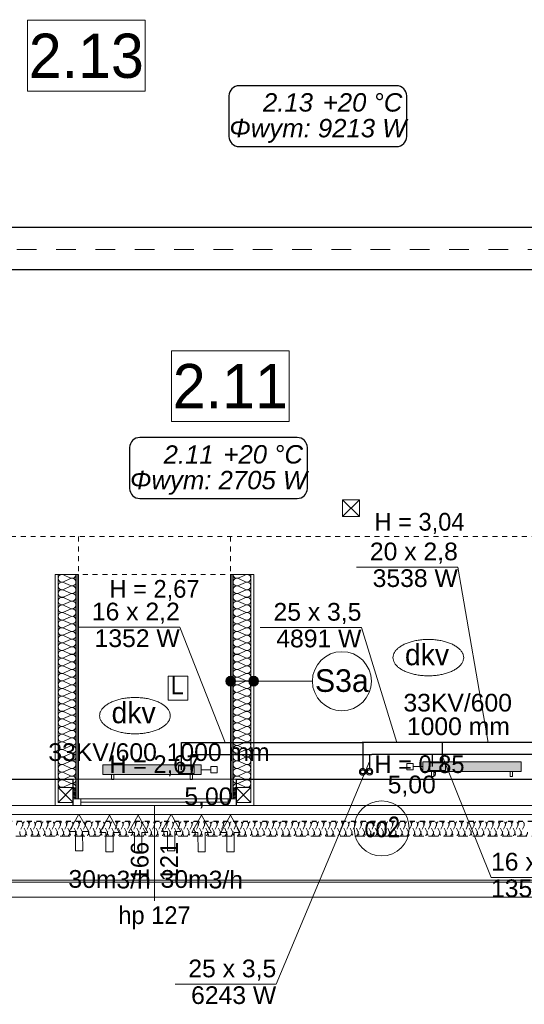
# Model space of a CAD drawing. Header units: millimetres. Extents: x -17429 to 155243, y -2908 to 188569.
# Tile 106 of 113: x 20522 to 25658, y 129605 to 139618. Entities that reach past the tile are written whole.
import ezdxf
from ezdxf.lldxf.tags import DXFTag

# ---------------------------------------------------------------- set-up
doc = ezdxf.new("R2010")
doc.units = ezdxf.units.MM
doc.header["$MEASUREMENT"] = 0
for name, pattern in [('Hidden Line', [100, 50, -50]), ('Hidden Line copy', [80, 40, -40]), ('Krawędzie ukryte', [150, 100, -50]), ('PHANTOM', [2.5, 1.25, -0.25, 0.25, -0.25, 0.25, -0.25]), ('Przerywana', [400, 200, -200])]:
    doc.linetypes.add(name, pattern=pattern)
doc.layers.get('0').update_dxf_attribs({"lineweight": 5})
for name, color, linetype in [('#opisy', 7, 'Continuous'), ('#podkład', 252, 'Continuous'), ('Arch ocieplenie', 252, 'Continuous'), ('Arch opisy', 252, 'Continuous'), ('IS_Armatura_podłączeniowa_grz._dolnozas.', 255, 'SOLID'), ('IS_Armatura_Therm', 7, 'SOLID'), ('IS_Grafika', 7, 'SOLID'), ('IS_Grzejniki_Plan_rzut', 7, 'SOLID'), ('IS_Opisy_działek_Therm', 7, 'SOLID'), ('IS_Powrót', 5, 'DASH'), ('IS_Text_Armatury_Therm', 7, 'Continuous'), ('IS_Text_Konstrukcji', 7, 'Continuous'), ('IS_Text_Odbiornikow_Therm', 7, 'Continuous'), ('IS_Zasilanie', 1, 'SOLID')]:
    doc.layers.add(name, color=color, linetype=linetype)
for name, color, linetype, lineweight in [('#piony', 7, 'Continuous', 5), ('Arch ocieplenie_Nr_Pióra__24', 252, 'Continuous', 13), ('Arch opisy_Nr_Pióra__1', 252, 'Continuous', 25), ('Arch opisy_Nr_Pióra__21', 252, 'Continuous', 13), ('Arch ściany działowe_Nr_Pióra__5', 7, 'Continuous', 13), ('INWENT DACH_Nr_Pióra__21', 7, 'Continuous', 13), ('INWENT KONST. DREWNIANA_Nr_Pióra__21', 7, 'Continuous', 13), ('INWENT OPISY_Nr_Pióra__21', 252, 'Continuous', 13), ('INWENT. OKNA_Nr_Pióra__5', 7, 'Continuous', 13), ('INWENT.ŚCIANY_Nr_Pióra__1', 252, 'Continuous', 25), ('INWENT.ŚCIANY_Nr_Pióra__21', 7, 'Continuous', 13)]:
    doc.layers.add(name, color=color, linetype=linetype, lineweight=lineweight)
doc.layers.add('arch izolacje_Nr_Pióra__3', color=7, linetype='Continuous', lineweight=13, true_color=0xff6600)
doc.layers.add('Arch ocieplenie_Nr_Pióra__22', color=7, linetype='Continuous', lineweight=9, true_color=0x7f7f7f)
doc.styles.add('ARIAL', font='arial.ttf', dxfattribs={"width": 0.75})
doc.styles.add('GENERATED_STYLE_2', font='txt')
doc.styles.add('GENERATED_STYLE_3', font='txt')
doc.styles.add('GENERATED_STYLE_4', font='txt')
doc.styles.add('MtXpl_Arial', font='txt', dxfattribs={"height": 0.2})
doc.styles.get("Standard").update_dxf_attribs({"font": 'arial.ttf', "bigfont": 'BIGFONT.SHX'})
tags = doc.linetypes.add('DASH', pattern=[15, 10, -5]).pattern_tags.tags
tags[6:7] = [DXFTag(74, 4), DXFTag(75, 0), DXFTag(340, '0'), DXFTag(46, 0.0), DXFTag(50, 0.0), DXFTag(44, 0.0), DXFTag(45, 0.0)]
tags[4:5] = [DXFTag(74, 4), DXFTag(75, 0), DXFTag(340, '0'), DXFTag(46, 0.0), DXFTag(50, 0.0), DXFTag(44, 0.0), DXFTag(45, 0.0)]
tags = doc.linetypes.add('SOLID', pattern=[10, 10, 0]).pattern_tags.tags
tags[6:7] = [DXFTag(74, 4), DXFTag(75, 0), DXFTag(340, '0'), DXFTag(46, 0.0), DXFTag(50, 0.0), DXFTag(44, 0.0), DXFTag(45, 0.0)]
tags[4:5] = [DXFTag(74, 4), DXFTag(75, 0), DXFTag(340, '0'), DXFTag(46, 0.0), DXFTag(50, 0.0), DXFTag(44, 0.0), DXFTag(45, 0.0)]

# ---------------------------------------------------------------- blocks, each defined once
blk = doc.blocks.new('Izolacja cieplna 14_123', base_point=(32134, 131466))
at = {"layer": 'Arch ocieplenie_Nr_Pióra__22', "linetype": 'Hidden Line copy'}
for p, q in [((20551, 131421), (20525, 131361)), ((20583, 131361), (20556, 131421)), ((20615, 131421), (20588, 131361)), ((20647, 131361), (20620, 131421)), ((20679, 131421), (20652, 131361)), ((20711, 131361), (20684, 131421)), ((20742, 131421), (20716, 131361)), ((20774, 131361), (20748, 131421)), ((20806, 131421), (20780, 131361)), ((20838, 131361), (20812, 131421)), ((20870, 131421), (20844, 131361)), ((20902, 131361), (20875, 131421)), ((20934, 131421), (20907, 131361)), ((20966, 131361), (20939, 131421)), ((20998, 131421), (20971, 131361)), ((21030, 131361), (21003, 131421)), ((21061, 131421), (21035, 131361)), ((21093, 131361), (21067, 131421)), ((21125, 131421), (21099, 131361)), ((21157, 131361), (21131, 131421)), ((21189, 131421), (21163, 131361)), ((21221, 131361), (21194, 131421)), ((21253, 131421), (21226, 131361)), ((21285, 131361), (21258, 131421)), ((21317, 131421), (21290, 131361)), ((21349, 131361), (21322, 131421)), ((21380, 131421), (21354, 131361)), ((21412, 131361), (21386, 131421)), ((21444, 131421), (21418, 131361)), ((21476, 131361), (21450, 131421)), ((21508, 131421), (21482, 131361)), ((21540, 131361), (21513, 131421)), ((21572, 131421), (21545, 131361)), ((21604, 131361), (21577, 131421)), ((21636, 131421), (21609, 131361)), ((21668, 131361), (21641, 131421)), ((21700, 131421), (21673, 131361)), ((21731, 131361), (21705, 131421)), ((21763, 131421), (21737, 131361)), ((21795, 131361), (21769, 131421)), ((21827, 131421), (21801, 131361)), ((21859, 131361), (21832, 131421)), ((21891, 131421), (21864, 131361)), ((21923, 131361), (21896, 131421)), ((21955, 131421), (21928, 131361)), ((21987, 131361), (21960, 131421)), ((22019, 131421), (21992, 131361)), ((22050, 131361), (22024, 131421)), ((22082, 131421), (22056, 131361)), ((22114, 131361), (22088, 131421)), ((22146, 131421), (22120, 131361)), ((22178, 131361), (22151, 131421)), ((22210, 131421), (22183, 131361)), ((22242, 131361), (22215, 131421)), ((22274, 131421), (22247, 131361)), ((22306, 131361), (22279, 131421)), ((22338, 131421), (22311, 131361)), ((22369, 131361), (22343, 131421)), ((22401, 131421), (22375, 131361)), ((22433, 131361), (22407, 131421)), ((22465, 131421), (22439, 131361)), ((22497, 131361), (22471, 131421)), ((22529, 131421), (22502, 131361)), ((22561, 131361), (22534, 131421)), ((22593, 131421), (22566, 131361)), ((22625, 131361), (22598, 131421)), ((22657, 131421), (22630, 131361)), ((22688, 131361), (22662, 131421)), ((22720, 131421), (22694, 131361)), ((22752, 131361), (22726, 131421)), ((22784, 131421), (22758, 131361)), ((22816, 131361), (22790, 131421)), ((22848, 131421), (22821, 131361)), ((22880, 131361), (22853, 131421)), ((22912, 131421), (22885, 131361)), ((22944, 131361), (22917, 131421)), ((22976, 131421), (22949, 131361)), ((23007, 131361), (22981, 131421)), ((23039, 131421), (23013, 131361)), ((23071, 131361), (23045, 131421)), ((23103, 131421), (23077, 131361)), ((23135, 131361), (23109, 131421)), ((23167, 131421), (23140, 131361)), ((23199, 131361), (23172, 131421)), ((23231, 131421), (23204, 131361)), ((23263, 131361), (23236, 131421)), ((23295, 131421), (23268, 131361)), ((23327, 131361), (23300, 131421)), ((23358, 131421), (23332, 131361)), ((23390, 131361), (23364, 131421)), ((23422, 131421), (23396, 131361)), ((23454, 131361), (23428, 131421)), ((23486, 131421), (23459, 131361)), ((23518, 131361), (23491, 131421)), ((23550, 131421), (23523, 131361)), ((23582, 131361), (23555, 131421)), ((23614, 131421), (23587, 131361)), ((23646, 131361), (23619, 131421)), ((23677, 131421), (23651, 131361)), ((23709, 131361), (23683, 131421)), ((23741, 131421), (23715, 131361)), ((23773, 131361), (23747, 131421)), ((23805, 131421), (23778, 131361)), ((23837, 131361), (23810, 131421)), ((23869, 131421), (23842, 131361)), ((23901, 131361), (23874, 131421)), ((23933, 131421), (23906, 131361)), ((23965, 131361), (23938, 131421)), ((23996, 131421), (23970, 131361)), ((24028, 131361), (24002, 131421)), ((24060, 131421), (24034, 131361)), ((24092, 131361), (24066, 131421)), ((24124, 131421), (24098, 131361)), ((24156, 131361), (24129, 131421)), ((24188, 131421), (24161, 131361)), ((24220, 131361), (24193, 131421)), ((24252, 131421), (24225, 131361)), ((24284, 131361), (24257, 131421)), ((24315, 131421), (24289, 131361)), ((24347, 131361), (24321, 131421)), ((24379, 131421), (24353, 131361)), ((24411, 131361), (24385, 131421)), ((24443, 131421), (24417, 131361)), ((24475, 131361), (24448, 131421)), ((24507, 131421), (24480, 131361)), ((24539, 131361), (24512, 131421)), ((24571, 131421), (24544, 131361)), ((24603, 131361), (24576, 131421)), ((24634, 131421), (24608, 131361)), ((24666, 131361), (24640, 131421)), ((24698, 131421), (24672, 131361)), ((24730, 131361), (24704, 131421)), ((24762, 131421), (24736, 131361)), ((24794, 131361), (24767, 131421)), ((24826, 131421), (24799, 131361)), ((24858, 131361), (24831, 131421)), ((24890, 131421), (24863, 131361)), ((24922, 131361), (24895, 131421)), ((24953, 131421), (24927, 131361)), ((24985, 131361), (24959, 131421)), ((25017, 131421), (24991, 131361)), ((25049, 131361), (25023, 131421)), ((25081, 131421), (25055, 131361)), ((25113, 131361), (25086, 131421)), ((25145, 131421), (25118, 131361)), ((25177, 131361), (25150, 131421)), ((25209, 131421), (25182, 131361)), ((25241, 131361), (25214, 131421)), ((25273, 131421), (25246, 131361)), ((25304, 131361), (25278, 131421)), ((25336, 131421), (25310, 131361)), ((25368, 131361), (25342, 131421)), ((25400, 131421), (25374, 131361)), ((25432, 131361), (25405, 131421)), ((25464, 131421), (25437, 131361)), ((25496, 131361), (25469, 131421)), ((25528, 131421), (25501, 131361)), ((25560, 131361), (25533, 131421)), ((25592, 131421), (25565, 131361)), ((25623, 131361), (25597, 131421)), ((25655, 131421), (25629, 131361))]:
    blk.add_line(p, q, dxfattribs=at)
for centre, start, end in [((20522, 131434), 336.3487, 203.6513), ((20586, 131434), 336.3487, 203.6513), ((20649, 131434), 336.3487, 203.6513), ((20713, 131434), 336.3487, 203.6513), ((20777, 131434), 336.3487, 203.6513), ((20841, 131434), 336.3487, 203.6513), ((20905, 131434), 336.3487, 203.6513), ((20968, 131434), 336.3487, 203.6513), ((21032, 131434), 336.3487, 203.6513), ((21096, 131434), 336.3487, 203.6513), ((21160, 131434), 336.3487, 203.6513), ((21224, 131434), 336.3487, 203.6513), ((21287, 131434), 336.3487, 203.6513), ((21351, 131434), 336.3487, 203.6513), ((21415, 131434), 336.3487, 203.6513), ((21479, 131434), 336.3487, 203.6513), ((21543, 131434), 336.3487, 203.6513), ((21606, 131434), 336.3487, 203.6513), ((21670, 131434), 336.3487, 203.6513), ((21734, 131434), 336.3487, 203.6513), ((21798, 131434), 336.3487, 203.6513), ((21862, 131434), 336.3487, 203.6513), ((21926, 131434), 336.3487, 203.6513), ((21989, 131434), 336.3487, 203.6513), ((22053, 131434), 336.3487, 203.6513), ((22117, 131434), 336.3487, 203.6513), ((22181, 131434), 336.3487, 203.6513), ((22245, 131434), 336.3487, 203.6513), ((22308, 131434), 336.3487, 203.6513), ((22372, 131434), 336.3487, 203.6513), ((22436, 131434), 336.3487, 203.6513), ((22500, 131434), 336.3487, 203.6513), ((22564, 131434), 336.3487, 203.6513), ((22627, 131434), 336.3487, 203.6513), ((22691, 131434), 336.3487, 203.6513), ((22755, 131434), 336.3487, 203.6513), ((22819, 131434), 336.3487, 203.6513), ((22883, 131434), 336.3487, 203.6513), ((22946, 131434), 336.3487, 203.6513), ((23010, 131434), 336.3487, 203.6513), ((23074, 131434), 336.3487, 203.6513), ((23138, 131434), 336.3487, 203.6513), ((23202, 131434), 336.3487, 203.6513), ((23265, 131434), 336.3487, 203.6513), ((23329, 131434), 336.3487, 203.6513), ((23393, 131434), 336.3487, 203.6513), ((23457, 131434), 336.3487, 203.6513), ((23521, 131434), 336.3487, 203.6513), ((23584, 131434), 336.3487, 203.6513), ((23648, 131434), 336.3487, 203.6513), ((23712, 131434), 336.3487, 203.6513), ((23776, 131434), 336.3487, 203.6513), ((23840, 131434), 336.3487, 203.6513), ((23903, 131434), 336.3487, 203.6513), ((23967, 131434), 336.3487, 203.6513), ((24031, 131434), 336.3487, 203.6513), ((24095, 131434), 336.3487, 203.6513), ((24159, 131434), 336.3487, 203.6513), ((24222, 131434), 336.3487, 203.6513), ((24286, 131434), 336.3487, 203.6513), ((24350, 131434), 336.3487, 203.6513), ((24414, 131434), 336.3487, 203.6513), ((24478, 131434), 336.3487, 203.6513), ((24541, 131434), 336.3487, 203.6513), ((24605, 131434), 336.3487, 203.6513), ((24669, 131434), 336.3487, 203.6513), ((24733, 131434), 336.3487, 203.6513), ((24797, 131434), 336.3487, 203.6513), ((24860, 131434), 336.3487, 203.6513), ((24924, 131434), 336.3487, 203.6513), ((24988, 131434), 336.3487, 203.6513), ((25052, 131434), 336.3487, 203.6513), ((25116, 131434), 336.3487, 203.6513), ((25179, 131434), 336.3487, 203.6513), ((25243, 131434), 336.3487, 203.6513), ((25307, 131434), 336.3487, 203.6513), ((25371, 131434), 336.3487, 203.6513), ((25435, 131434), 336.3487, 203.6513), ((25499, 131434), 336.3487, 203.6513), ((25562, 131434), 336.3487, 203.6513), ((25626, 131434), 336.3487, 203.6513), ((20554, 131348), 156.3487, 23.6512), ((20618, 131348), 156.3487, 23.6512), ((20681, 131348), 156.3487, 23.6512), ((20745, 131348), 156.3487, 23.6512), ((20809, 131348), 156.3487, 23.6512), ((20873, 131348), 156.3487, 23.6512), ((20937, 131348), 156.3487, 23.6512), ((21000, 131348), 156.3487, 23.6512), ((21064, 131348), 156.3487, 23.6512), ((21128, 131348), 156.3487, 23.6512), ((21192, 131348), 156.3487, 23.6512), ((21256, 131348), 156.3487, 23.6512), ((21319, 131348), 156.3487, 23.6512), ((21383, 131348), 156.3487, 23.6512), ((21447, 131348), 156.3487, 23.6512), ((21511, 131348), 156.3487, 23.6512), ((21575, 131348), 156.3487, 23.6512), ((21638, 131348), 156.3487, 23.6512), ((21702, 131348), 156.3487, 23.6512), ((21766, 131348), 156.3487, 23.6512), ((21830, 131348), 156.3487, 23.6512), ((21894, 131348), 156.3487, 23.6512), ((21957, 131348), 156.3487, 23.6512), ((22021, 131348), 156.3487, 23.6512), ((22085, 131348), 156.3487, 23.6512), ((22149, 131348), 156.3487, 23.6512), ((22213, 131348), 156.3487, 23.6512), ((22276, 131348), 156.3487, 23.6512), ((22340, 131348), 156.3487, 23.6512), ((22404, 131348), 156.3487, 23.6512), ((22468, 131348), 156.3487, 23.6512), ((22532, 131348), 156.3487, 23.6512), ((22595, 131348), 156.3487, 23.6512), ((22659, 131348), 156.3487, 23.6512), ((22723, 131348), 156.3487, 23.6512), ((22787, 131348), 156.3487, 23.6512), ((22851, 131348), 156.3487, 23.6512), ((22914, 131348), 156.3487, 23.6512), ((22978, 131348), 156.3487, 23.6512), ((23042, 131348), 156.3487, 23.6512), ((23106, 131348), 156.3487, 23.6512), ((23170, 131348), 156.3487, 23.6512), ((23233, 131348), 156.3487, 23.6512), ((23297, 131348), 156.3487, 23.6512), ((23361, 131348), 156.3487, 23.6512), ((23425, 131348), 156.3487, 23.6512), ((23489, 131348), 156.3487, 23.6512), ((23552, 131348), 156.3487, 23.6512), ((23616, 131348), 156.3487, 23.6512), ((23680, 131348), 156.3487, 23.6512), ((23744, 131348), 156.3487, 23.6512), ((23808, 131348), 156.3487, 23.6512), ((23872, 131348), 156.3487, 23.6512), ((23935, 131348), 156.3487, 23.6512), ((23999, 131348), 156.3487, 23.6512), ((24063, 131348), 156.3487, 23.6512), ((24127, 131348), 156.3487, 23.6512), ((24191, 131348), 156.3487, 23.6512), ((24254, 131348), 156.3487, 23.6512), ((24318, 131348), 156.3487, 23.6512), ((24382, 131348), 156.3487, 23.6512), ((24446, 131348), 156.3487, 23.6512), ((24510, 131348), 156.3487, 23.6512), ((24573, 131348), 156.3487, 23.6512), ((24637, 131348), 156.3487, 23.6512), ((24701, 131348), 156.3487, 23.6512), ((24765, 131348), 156.3487, 23.6512), ((24829, 131348), 156.3487, 23.6512), ((24892, 131348), 156.3487, 23.6512), ((24956, 131348), 156.3487, 23.6512), ((25020, 131348), 156.3487, 23.6512), ((25084, 131348), 156.3487, 23.6512), ((25148, 131348), 156.3487, 23.6512), ((25211, 131348), 156.3487, 23.6512), ((25275, 131348), 156.3487, 23.6512), ((25339, 131348), 156.3487, 23.6512), ((25403, 131348), 156.3487, 23.6512), ((25467, 131348), 156.3487, 23.6512), ((25530, 131348), 156.3487, 23.6512), ((25594, 131348), 156.3487, 23.6512), ((25658, 131348), 156.3487, 23.6512)]:
    blk.add_arc(centre, 31.9, start, end, dxfattribs=at)
blk = doc.blocks.new('Izolacja cieplna 14_259', base_point=(22694, 131696))
at = {"layer": 'Arch ocieplenie_Nr_Pióra__24', "linetype": 'Continuous'}
for p, q in [((22703, 131805), (22715, 131810)), ((22715, 131799), (22703, 131804)), ((22703, 131792), (22715, 131798)), ((22715, 131786), (22703, 131791)), ((22703, 131779), (22715, 131785)), ((22715, 131773), (22703, 131778)), ((22703, 131767), (22715, 131772)), ((22715, 131760), (22703, 131766)), ((22703, 131754), (22715, 131759)), ((22715, 131748), (22703, 131753)), ((22703, 131741), (22715, 131746)), ((22715, 131735), (22703, 131740)), ((22703, 131728), (22715, 131734)), ((22715, 131722), (22703, 131727)), ((22703, 131716), (22715, 131721)), ((22715, 131709), (22703, 131714)), ((22703, 131703), (22715, 131708)), ((22715, 131696), (22703, 131702))]:
    blk.add_line(p, q, dxfattribs=at)
for centre, start_param, end_param in [((22700, 131811), 1.570796, 3.554385), ((22700, 131798), 5.870392, 9.837571), ((22700, 131785), 5.870392, 9.837571), ((22700, 131773), 5.870392, 9.837571), ((22718, 131804), 2.728799, 6.695979), ((22718, 131792), 2.728799, 6.695979), ((22718, 131779), 2.728799, 6.695979), ((22700, 131760), 5.870392, 9.837571), ((22700, 131747), 5.870392, 9.837571), ((22700, 131734), 5.870392, 9.837571), ((22700, 131721), 5.870392, 9.837571), ((22700, 131709), 5.870392, 9.837571), ((22700, 131696), 5.870392, 7.853982), ((22718, 131766), 2.728799, 6.695979), ((22718, 131753), 2.728799, 6.695979), ((22718, 131741), 2.728799, 6.695979), ((22718, 131728), 2.728799, 6.695979), ((22718, 131715), 2.728799, 6.695979), ((22718, 131702), 2.728799, 6.695979)]:
    blk.add_ellipse(centre, major_axis=(0, 6.39), ratio=0.998662, start_param=start_param, end_param=end_param, dxfattribs=at)
blk = doc.blocks.new('Izolacja cieplna 14_261', base_point=(21094, 131696))
at = {"layer": 'Arch ocieplenie_Nr_Pióra__24', "linetype": 'Continuous'}
for p, q in [((21085, 131805), (21073, 131810)), ((21073, 131799), (21085, 131804)), ((21085, 131792), (21073, 131798)), ((21073, 131786), (21085, 131791)), ((21085, 131779), (21073, 131785)), ((21073, 131773), (21085, 131778)), ((21085, 131767), (21073, 131772)), ((21073, 131760), (21085, 131766)), ((21085, 131754), (21073, 131759)), ((21073, 131748), (21085, 131753)), ((21085, 131741), (21073, 131746)), ((21073, 131735), (21085, 131740)), ((21085, 131728), (21073, 131734)), ((21073, 131722), (21085, 131727)), ((21085, 131716), (21073, 131721)), ((21073, 131709), (21085, 131714)), ((21085, 131703), (21073, 131708)), ((21073, 131696), (21085, 131702))]:
    blk.add_line(p, q, dxfattribs=at)
for centre, start_param, end_param in [((21070, 131804), 5.870392, 9.837571), ((21070, 131792), 5.870392, 9.837571), ((21070, 131779), 5.870392, 9.837571), ((21088, 131811), 2.7288, 4.712389), ((21088, 131798), 2.7288, 6.695979), ((21088, 131785), 2.7288, 6.695979), ((21088, 131773), 2.7288, 6.695979), ((21070, 131766), 5.870392, 9.837571), ((21070, 131753), 5.870392, 9.837571), ((21070, 131741), 5.870392, 9.837571), ((21070, 131728), 5.870392, 9.837571), ((21070, 131715), 5.870392, 9.837571), ((21070, 131702), 5.870392, 9.837571), ((21088, 131760), 2.7288, 6.695979), ((21088, 131747), 2.7288, 6.695979), ((21088, 131734), 2.7288, 6.695979), ((21088, 131721), 2.7288, 6.695979), ((21088, 131709), 2.7288, 6.695979), ((21088, 131696), 4.712389, 6.695979)]:
    blk.add_ellipse(centre, major_axis=(0, 6.39), ratio=0.998662, start_param=start_param, end_param=end_param, dxfattribs=at)
blk = doc.blocks.new('Linia_120', base_point=(22669, 132891))
at = {"layer": 'Arch opisy_Nr_Pióra__21', "linetype": 'Continuous'}
for points in [[(22719, 132891), (22715, 132910), (22704, 132926), (22688, 132937), (22669, 132941), (22650, 132937), (22634, 132926), (22623, 132910), (22619, 132891), (22623, 132872), (22634, 132855), (22650, 132845), (22669, 132841), (22688, 132845), (22704, 132855), (22715, 132872)], [(22954, 132891), (22950, 132910), (22939, 132926), (22923, 132937), (22904, 132941), (22885, 132937), (22869, 132926), (22858, 132910), (22854, 132891), (22858, 132872), (22869, 132855), (22885, 132845), (22904, 132841), (22923, 132845), (22939, 132855), (22950, 132872)]]:
    blk.add_hatch(color=256, dxfattribs=at).paths.add_polyline_path(points, flags=0)
blk.add_line((22719, 132891), (22854, 132891), dxfattribs=at)
for centre in [(22669, 132891), (22904, 132891)]:
    blk.add_circle(centre, 50, dxfattribs=at)
blk = doc.blocks.new('Linia_121', base_point=(22908, 132891))
at = {"layer": 'Arch opisy_Nr_Pióra__21', "linetype": 'Continuous'}
blk.add_line((22908, 132891), (23501, 132891), dxfattribs=at)
blk.add_circle((23801, 132891), 300, dxfattribs=at)
blk = doc.blocks.new('piwnica')
at = {"layer": 'arch izolacje_Nr_Pióra__3', "color": 252, "linetype": 'Krawędzie ukryte'}
blk.add_line((32134, 131316), (-11061, 131316), dxfattribs=at)
at = {"layer": 'Arch ocieplenie_Nr_Pióra__24', "color": 252, "linetype": 'Continuous'}
for p, q in [((20914, 131656), (20914, 133976)), ((21040, 133940), (20968, 133973)), ((20968, 133902), (21040, 133934)), ((21040, 133863), (20968, 133895)), ((22748, 133940), (22820, 133973)), ((22820, 133902), (22748, 133934)), ((22748, 133863), (22820, 133895)), ((22874, 131656), (22874, 133976)), ((20968, 133824), (21040, 133857)), ((21040, 133786), (20968, 133818)), ((22820, 133824), (22748, 133857)), ((22748, 133786), (22820, 133818)), ((20968, 133747), (21040, 133779)), ((21040, 133708), (20968, 133741)), ((20968, 133670), (21040, 133702)), ((22820, 133747), (22748, 133779)), ((22748, 133708), (22820, 133741)), ((22820, 133670), (22748, 133702)), ((21040, 133631), (20968, 133663)), ((20968, 133592), (21040, 133625)), ((21040, 133554), (20968, 133586)), ((22748, 133631), (22820, 133663)), ((22820, 133592), (22748, 133625)), ((22748, 133554), (22820, 133586)), ((20968, 133515), (21040, 133547)), ((21040, 133477), (20968, 133509)), ((22820, 133515), (22748, 133547)), ((22748, 133477), (22820, 133509)), ((20968, 133438), (21040, 133470)), ((21040, 133399), (20968, 133431)), ((20968, 133361), (21040, 133393)), ((22820, 133438), (22748, 133470)), ((22748, 133399), (22820, 133431)), ((22820, 133361), (22748, 133393)), ((21040, 133322), (20968, 133354)), ((20968, 133283), (21040, 133315)), ((22748, 133322), (22820, 133354)), ((22820, 133283), (22748, 133315)), ((21040, 133245), (20968, 133277)), ((20968, 133206), (21040, 133238)), ((21040, 133167), (20968, 133199)), ((22748, 133245), (22820, 133277)), ((22820, 133206), (22748, 133238)), ((22748, 133167), (22820, 133199)), ((20968, 133129), (21040, 133161)), ((21040, 133090), (20968, 133122)), ((20968, 133051), (21040, 133083)), ((22820, 133129), (22748, 133161)), ((22748, 133090), (22820, 133122)), ((22820, 133051), (22748, 133083)), ((21040, 133013), (20968, 133045)), ((20968, 132974), (21040, 133006)), ((22748, 133013), (22820, 133045)), ((22820, 132974), (22748, 133006)), ((21040, 132935), (20968, 132967)), ((20968, 132897), (21040, 132929)), ((21040, 132858), (20968, 132890)), ((22748, 132935), (22820, 132967)), ((22820, 132897), (22748, 132929)), ((22748, 132858), (22820, 132890)), ((20968, 132819), (21040, 132851)), ((21040, 132781), (20968, 132813)), ((22820, 132819), (22748, 132851)), ((22748, 132781), (22820, 132813)), ((20968, 132742), (21040, 132774)), ((21040, 132703), (20968, 132735)), ((20968, 132665), (21040, 132697)), ((22820, 132742), (22748, 132774)), ((22748, 132703), (22820, 132735)), ((22820, 132665), (22748, 132697)), ((21040, 132626), (20968, 132658)), ((20968, 132587), (21040, 132619)), ((21040, 132549), (20968, 132581)), ((22748, 132626), (22820, 132658)), ((22820, 132587), (22748, 132619)), ((22748, 132549), (22820, 132581)), ((20968, 132510), (21040, 132542)), ((21040, 132471), (20968, 132503)), ((22820, 132510), (22748, 132542)), ((22748, 132471), (22820, 132503)), ((20968, 132433), (21040, 132465)), ((21040, 132394), (20968, 132426)), ((20968, 132355), (21040, 132388)), ((22820, 132433), (22748, 132465)), ((22748, 132394), (22820, 132426)), ((22820, 132355), (22748, 132388)), ((21040, 132317), (20968, 132349)), ((20968, 132278), (21040, 132310)), ((22748, 132317), (22820, 132349)), ((22820, 132278), (22748, 132310)), ((21040, 132239), (20968, 132272)), ((20968, 132201), (21040, 132233)), ((21040, 132162), (20968, 132194)), ((22748, 132239), (22820, 132272)), ((22820, 132201), (22748, 132233)), ((22748, 132162), (22820, 132194)), ((20968, 132123), (21040, 132156)), ((21040, 132085), (20968, 132117)), ((22820, 132123), (22748, 132156)), ((22748, 132085), (22820, 132117)), ((20968, 132046), (21040, 132078)), ((21040, 132007), (20968, 132040)), ((20968, 131969), (21040, 132001)), ((22820, 132046), (22748, 132078)), ((22748, 132007), (22820, 132040)), ((22820, 131969), (22748, 132001)), ((21040, 131930), (20968, 131962)), ((20968, 131891), (21040, 131924)), ((21040, 131853), (20968, 131885)), ((22748, 131930), (22820, 131962)), ((22820, 131891), (22748, 131924)), ((22748, 131853), (22820, 131885)), ((21064, 131811), (20914, 131811)), ((20914, 131811), (21064, 131661)), ((21064, 131811), (20914, 131656)), ((20968, 131814), (21040, 131846)), ((21064, 131661), (21064, 131811)), ((22724, 131661), (22724, 131811)), ((22724, 131811), (22874, 131811)), ((22874, 131811), (22724, 131661)), ((22724, 131811), (22874, 131656)), ((22820, 131814), (22748, 131846)), ((21064, 131656), (20914, 131656)), ((22724, 131656), (22874, 131656))]:
    blk.add_line(p, q, dxfattribs=at)
for centre, start_param, end_param in [((20952, 133937), 5.870392, 9.837571), ((20952, 133860), 5.870392, 9.837571), ((21056, 133976), 2.7288, 4.712389), ((21056, 133899), 2.7288, 6.695979), ((22732, 133899), 5.870392, 9.837571), ((22732, 133976), 1.570796, 3.554385), ((22836, 133937), 2.728799, 6.695979), ((22836, 133860), 2.728799, 6.695979), ((20952, 133783), 5.870392, 9.837571), ((21056, 133821), 2.7288, 6.695979), ((21056, 133744), 2.7288, 6.695979), ((22732, 133821), 5.870392, 9.837571), ((22732, 133744), 5.870392, 9.837571), ((22836, 133783), 2.728799, 6.695979), ((20952, 133705), 5.870392, 9.837571), ((21056, 133667), 2.7288, 6.695979), ((22732, 133667), 5.870392, 9.837571), ((22836, 133705), 2.728799, 6.695979), ((20952, 133628), 5.870392, 9.837571), ((20952, 133551), 5.870392, 9.837571), ((21056, 133589), 2.7288, 6.695979), ((22732, 133589), 5.870392, 9.837571), ((22836, 133628), 2.728799, 6.695979), ((22836, 133551), 2.728799, 6.695979), ((20952, 133473), 5.870392, 9.837571), ((21056, 133512), 2.7288, 6.695979), ((22732, 133512), 5.870392, 9.837571), ((22836, 133473), 2.728799, 6.695979), ((20952, 133396), 5.870392, 9.837571), ((21056, 133435), 2.7288, 6.695979), ((21056, 133357), 2.7288, 6.695979), ((22732, 133435), 5.870392, 9.837571), ((22732, 133357), 5.870392, 9.837571), ((22836, 133396), 2.728799, 6.695979), ((20952, 133319), 5.870392, 9.837571), ((20952, 133241), 5.870392, 9.837571), ((21056, 133280), 2.7288, 6.695979), ((22732, 133280), 5.870392, 9.837571), ((22836, 133319), 2.728799, 6.695979), ((22836, 133241), 2.728799, 6.695979), ((20952, 133164), 5.870392, 9.837571), ((21056, 133203), 2.7288, 6.695979), ((22732, 133203), 5.870392, 9.837571), ((22836, 133164), 2.728799, 6.695979), ((20952, 133087), 5.870392, 9.837571), ((21056, 133125), 2.7288, 6.695979), ((21056, 133048), 2.7288, 6.695979), ((22732, 133125), 5.870392, 9.837571), ((22732, 133048), 5.870392, 9.837571), ((22836, 133087), 2.728799, 6.695979), ((20952, 133009), 5.870392, 9.837571), ((21056, 132971), 2.7288, 6.695979), ((22732, 132971), 5.870392, 9.837571), ((22836, 133009), 2.728799, 6.695979), ((20952, 132932), 5.870392, 9.837571), ((20952, 132855), 5.870392, 9.837571), ((21056, 132893), 2.7288, 6.695979), ((22732, 132893), 5.870392, 9.837571), ((22836, 132932), 2.728799, 6.695979), ((22836, 132855), 2.728799, 6.695979), ((20952, 132777), 5.870392, 9.837571), ((21056, 132816), 2.7288, 6.695979), ((21056, 132739), 2.7288, 6.695979), ((22732, 132816), 5.870392, 9.837571), ((22732, 132739), 5.870392, 9.837571), ((22836, 132777), 2.728799, 6.695979), ((20952, 132700), 5.870392, 9.837571), ((21056, 132661), 2.7288, 6.695979), ((22732, 132661), 5.870392, 9.837571), ((22836, 132700), 2.728799, 6.695979), ((20952, 132623), 5.870392, 9.837571), ((20952, 132545), 5.870392, 9.837571), ((21056, 132584), 2.7288, 6.695979), ((22732, 132584), 5.870392, 9.837571), ((22836, 132623), 2.728799, 6.695979), ((22836, 132545), 2.728799, 6.695979), ((20952, 132468), 5.870392, 9.837571), ((21056, 132507), 2.7288, 6.695979), ((22732, 132507), 5.870392, 9.837571), ((22836, 132468), 2.728799, 6.695979), ((20952, 132391), 5.870392, 9.837571), ((21056, 132429), 2.7288, 6.695979), ((21056, 132352), 2.7288, 6.695979), ((22732, 132429), 5.870392, 9.837571), ((22732, 132352), 5.870392, 9.837571), ((22836, 132391), 2.728799, 6.695979), ((20952, 132313), 5.870392, 9.837571), ((21056, 132275), 2.7288, 6.695979), ((22732, 132275), 5.870392, 9.837571), ((22836, 132313), 2.728799, 6.695979), ((20952, 132236), 5.870392, 9.837571), ((20952, 132159), 5.870392, 9.837571), ((21056, 132197), 2.7288, 6.695979), ((22732, 132197), 5.870392, 9.837571), ((22836, 132236), 2.728799, 6.695979), ((22836, 132159), 2.728799, 6.695979), ((20952, 132081), 5.870392, 9.837571), ((21056, 132120), 2.7288, 6.695979), ((21056, 132043), 2.7288, 6.695979), ((22732, 132120), 5.870392, 9.837571), ((22732, 132043), 5.870392, 9.837571), ((22836, 132081), 2.728799, 6.695979), ((20952, 132004), 5.870392, 9.837571), ((21056, 131965), 2.7288, 6.695979), ((22732, 131965), 5.870392, 9.837571), ((22836, 132004), 2.728799, 6.695979), ((20952, 131927), 5.870392, 9.837571), ((20952, 131850), 5.870392, 9.837571), ((21056, 131888), 2.7288, 6.695979), ((22732, 131888), 5.870392, 9.837571), ((22836, 131927), 2.728799, 6.695979), ((22836, 131850), 2.728799, 6.695979), ((21056, 131811), 4.712389, 6.695979), ((22732, 131811), 5.870392, 7.853982)]:
    blk.add_ellipse(centre, major_axis=(0, 38.7), ratio=0.990206, start_param=start_param, end_param=end_param, dxfattribs=at)
at = {"layer": 'Arch opisy_Nr_Pióra__21', "color": 252, "linetype": 'Continuous'}
for p, q in [((21800, 139612), (20600, 139612)), ((20600, 139612), (20600, 138892)), ((21800, 138892), (21800, 139612)), ((20600, 138892), (21800, 138892)), ((23266, 136252), (22066, 136252)), ((22066, 136252), (22066, 135532)), ((23266, 135532), (23266, 136252)), ((22066, 135532), (23266, 135532))]:
    blk.add_line(p, q, dxfattribs=at)
at = {"layer": 'Arch ściany działowe_Nr_Pióra__5', "color": 252, "linetype": 'Continuous'}
for p, q in [((21094, 133976), (21094, 131696)), ((21107, 133976), (21094, 133976)), ((21107, 131696), (21107, 133976)), ((21107, 133976), (21107, 131696)), ((21119, 133976), (21107, 133976)), ((21119, 131696), (21119, 133976)), ((22669, 133976), (22669, 131696)), ((22682, 133976), (22669, 133976)), ((22682, 133976), (22682, 131696)), ((22694, 133976), (22682, 133976)), ((22682, 131696), (22682, 133976)), ((22694, 131696), (22694, 133976)), ((21094, 131696), (21107, 131696)), ((21107, 131696), (21119, 131696)), ((22669, 131696), (22682, 131696)), ((22682, 131696), (22694, 131696))]:
    blk.add_line(p, q, dxfattribs=at)
at = {"layer": 'INWENT DACH_Nr_Pióra__21', "color": 252, "linetype": 'Przerywana'}
blk.add_line((-11506, 137281), (32584, 137281), dxfattribs=at)
at = {"layer": 'INWENT DACH_Nr_Pióra__21', "color": 252, "linetype": 'Hidden Line'}
for p, q in [((11634, 134361), (31544, 134361)), ((21119, 134361), (21119, 131896)), ((22669, 134361), (22669, 131896)), ((21064, 133976), (22724, 133976))]:
    blk.add_line(p, q, dxfattribs=at)
at = {"layer": 'INWENT DACH_Nr_Pióra__21', "color": 252, "linetype": 'Continuous'}
for p, q in [((-11506, 131626), (32584, 131626)), ((-11506, 131536), (32584, 131536)), ((-11506, 130866), (32584, 130866)), ((-11506, 130846), (32584, 130846)), ((-11506, 130696), (32584, 130696))]:
    blk.add_line(p, q, dxfattribs=at)
at = {"layer": 'INWENT KONST. DREWNIANA_Nr_Pióra__21', "color": 252, "linetype": 'Continuous'}
for p, q in [((23809, 134736), (23979, 134736)), ((23809, 134566), (23809, 134736)), ((23809, 134566), (23979, 134736)), ((23809, 134736), (23979, 134566)), ((23979, 134736), (23979, 134566)), ((23979, 134566), (23809, 134566))]:
    blk.add_line(p, q, dxfattribs=at)
at = {"layer": 'INWENT OPISY_Nr_Pióra__21', "color": 252, "linetype": 'Continuous'}
blk.add_line((21894, 131626), (21894, 130656), dxfattribs=at)
at = {"layer": 'INWENT. OKNA_Nr_Pióra__5', "color": 252, "linetype": 'Continuous'}
for p, q in [((22724, 131696), (21064, 131696)), ((21064, 131626), (21064, 131696)), ((21144, 131626), (21144, 131696)), ((22644, 131626), (22644, 131696)), ((22724, 131626), (22724, 131696)), ((21064, 131626), (22724, 131626)), ((21144, 131661), (22644, 131661))]:
    blk.add_line(p, q, dxfattribs=at)
at = {"layer": 'INWENT.ŚCIANY_Nr_Pióra__1', "color": 252, "linetype": 'Continuous'}
for p, q in [((27924, 137506), (13674, 137506)), ((25864, 137076), (19774, 137076)), ((19774, 131896), (21064, 131896)), ((21064, 131896), (21064, 131626)), ((22724, 131896), (22724, 131626)), ((22724, 131896), (25864, 131896))]:
    blk.add_line(p, q, dxfattribs=at)
at = {"layer": 'INWENT.ŚCIANY_Nr_Pióra__1', "color": 252, "linetype": 'Hidden Line'}
blk.add_line((-10906, 131466), (31984, 131466), dxfattribs=at)
at = {"layer": 'INWENT.ŚCIANY_Nr_Pióra__21', "color": 252, "linetype": 'Continuous'}
for p, q in [((21119, 133976), (20884, 133976)), ((20884, 133976), (20884, 131626)), ((22669, 133976), (22904, 133976)), ((22904, 133976), (22904, 131626)), ((21064, 131896), (22724, 131896)), ((21064, 131626), (22724, 131626))]:
    blk.add_line(p, q, dxfattribs=at)
at = {"layer": 'Arch ocieplenie', "color": 252, "linetype": 'Continuous', "lineweight": 9}
for name, p in [('Izolacja cieplna 14_261', (21094, 131696)), ('Izolacja cieplna 14_259', (22694, 131696))]:
    blk.add_blockref(name, p, dxfattribs=at)
at = {"layer": 'Arch ocieplenie', "color": 252, "linetype": 'Hidden Line copy', "lineweight": 9}
blk.add_blockref('Izolacja cieplna 14_123', (32134, 131466), dxfattribs=at)
at = {"layer": 'Arch opisy', "color": 252, "linetype": 'Continuous'}
for name, p in [('Linia_121', (22908, 132891)), ('Linia_120', (22669, 132891))]:
    blk.add_blockref(name, p, dxfattribs=at)
at = {"layer": 'Arch opisy_Nr_Pióra__1', "color": 252, "linetype": 'Continuous'}
for s, insert, char_height, attachment_point, style in [('{2.13}', (21200, 139020), 450, 8, 'GENERATED_STYLE_3'), ('{2.11}', (22666, 135667), 450, 8, 'GENERATED_STYLE_3'), ('{S3a}', (23801, 133012), 230, 2, 'GENERATED_STYLE_4')]:
    blk.add_mtext(s, dxfattribs=dict(at, insert=insert, char_height=char_height, attachment_point=attachment_point, style=style))
at = {"layer": 'INWENT OPISY_Nr_Pióra__21', "color": 252, "linetype": 'Continuous', "char_height": 180, "attachment_point": 2, "style": 'GENERATED_STYLE_2'}
for s, insert in [('{H = 3,04}', (24591, 134602)), ('{H = 2,67}', (21894, 133920)), ('{H = 2,67}', (21894, 132137)), ('{H = 0,85}', (24591, 132137)), ('{hp 127}', (21894, 130601))]:
    blk.add_mtext(s, dxfattribs=dict(at, insert=insert))
at = {"layer": 'INWENT OPISY_Nr_Pióra__21', "color": 252, "linetype": 'Continuous', "insert": (21653, 131056), "char_height": 180, "width": 1346.33, "attachment_point": 2, "rotation": 90, "line_spacing_factor": 0.998099, "style": 'GENERATED_STYLE_2'}
blk.add_mtext('{166\\P121}', dxfattribs=at)
blk = doc.blocks.new('E210168')
at = {"color": 7, "lineweight": 13}
for p, q in [((19.4, 19.8), (19.4, 13.6)), ((19.4, 19.8), (37, 9.9)), ((19.4, 0), (37, 9.9)), ((19.4, 6.2), (19.4, 0))]:
    blk.add_line(p, q, dxfattribs=at)
blk.add_lwpolyline([(19.4, 13.6), (0, 13.6), (0, 6.2), (19.4, 6.2)], dxfattribs=at)

msp = doc.modelspace()

# ---------------------------------------------------------------- linework, layer by layer
at = {"layer": '#piony', "color": 7}
msp.add_circle((24206, 131394), 280, dxfattribs=at)
at = {"layer": 'IS_Armatura_podłączeniowa_grz._dolnozas.', "color": 7, "lineweight": 0, "ltscale": 10}
for p, q in [((22298, 132031), (22138, 132031)), ((22138, 132031), (22138, 131951)), ((22298, 131951), (22298, 132031)), ((24855, 132062), (24695, 132062)), ((24695, 132062), (24695, 131982)), ((24695, 131982), (24855, 131982)), ((24855, 131982), (24855, 132062)), ((22138, 131951), (22298, 131951))]:
    msp.add_line(p, q, dxfattribs=at)
at = {"layer": 'IS_Armatura_Therm', "color": 7, "lineweight": 0, "ltscale": 10}
for p, q in [((22368, 131991), (22466, 131991)), ((22531, 132023), (22466, 132023)), ((22466, 132023), (22466, 131958)), ((22531, 131958), (22531, 132023)), ((24528, 132055), (24463, 132055)), ((24463, 132055), (24463, 131990)), ((24463, 131990), (24528, 131990)), ((24528, 131990), (24528, 132055)), ((24625, 132022), (24528, 132022)), ((22466, 131958), (22531, 131958))]:
    msp.add_line(p, q, dxfattribs=at)
at = {"layer": 'IS_Grafika', "color": 7, "lineweight": 5, "ltscale": 10}
for p, q in [((22233, 132942), (22033, 132942)), ((22033, 132942), (22033, 132698)), ((22233, 132698), (22233, 132942)), ((22033, 132698), (22233, 132698))]:
    msp.add_line(p, q, dxfattribs=at)
for points, knots in [([(24681, 133315), (24663, 133315), (24628, 133314), (24578, 133308), (24530, 133299), (24486, 133286), (24445, 133271), (24410, 133253), (24379, 133232), (24354, 133210), (24336, 133185), (24324, 133158), (24321, 133140), (24321, 133130)], [0, 0, 0, 0, 53.206774, 104.286131, 152.960622, 198.951577, 242.000697, 281.900205, 318.538128, 351.968842, 382.520946, 410.942343, 438.528187, 438.528187, 438.528187, 438.528187]), ([(25041, 133130), (25041, 133140), (25038, 133158), (25026, 133185), (25007, 133210), (24982, 133232), (24952, 133253), (24916, 133271), (24876, 133286), (24832, 133299), (24784, 133308), (24733, 133314), (24699, 133315), (24681, 133315)], [0, 0, 0, 0, 27.585844, 56.00724, 86.559344, 119.990058, 156.627982, 196.52749, 239.576609, 285.567565, 334.242055, 385.321413, 438.528187, 438.528187, 438.528187, 438.528187]), ([(24321, 133130), (24321, 133121), (24324, 133103), (24336, 133076), (24354, 133051), (24379, 133028), (24410, 133008), (24445, 132990), (24486, 132974), (24530, 132962), (24578, 132953), (24628, 132947), (24663, 132946), (24681, 132946)], [0, 0, 0, 0, 27.585844, 56.00724, 86.559344, 119.990058, 156.627982, 196.52749, 239.576609, 285.567565, 334.242055, 385.321413, 438.528187, 438.528187, 438.528187, 438.528187]), ([(24681, 132946), (24699, 132946), (24733, 132947), (24784, 132953), (24832, 132962), (24876, 132974), (24916, 132990), (24952, 133008), (24982, 133028), (25007, 133051), (25026, 133076), (25038, 133103), (25041, 133121), (25041, 133130)], [0, 0, 0, 0, 53.206774, 104.286131, 152.960622, 198.951577, 242.000697, 281.900205, 318.538128, 351.968842, 382.520946, 410.942343, 438.528187, 438.528187, 438.528187, 438.528187]), ([(21695, 132725), (21677, 132725), (21643, 132724), (21592, 132718), (21544, 132709), (21500, 132696), (21460, 132681), (21424, 132663), (21394, 132642), (21369, 132619), (21350, 132595), (21338, 132568), (21335, 132549), (21335, 132540)], [0, 0, 0, 0, 53.206774, 104.286131, 152.960622, 198.951577, 242.000697, 281.900205, 318.538128, 351.968842, 382.520946, 410.942343, 438.528187, 438.528187, 438.528187, 438.528187]), ([(22055, 132540), (22055, 132549), (22052, 132568), (22040, 132595), (22022, 132619), (21997, 132642), (21966, 132663), (21931, 132681), (21890, 132696), (21846, 132709), (21798, 132718), (21748, 132724), (21713, 132725), (21695, 132725)], [0, 0, 0, 0, 27.585844, 56.00724, 86.559344, 119.990058, 156.627982, 196.52749, 239.576609, 285.567565, 334.242055, 385.321413, 438.528187, 438.528187, 438.528187, 438.528187]), ([(21335, 132540), (21335, 132531), (21338, 132512), (21350, 132485), (21369, 132461), (21394, 132438), (21424, 132418), (21460, 132399), (21500, 132384), (21544, 132372), (21592, 132362), (21643, 132357), (21677, 132355), (21695, 132355)], [0, 0, 0, 0, 27.585844, 56.00724, 86.559344, 119.990058, 156.627982, 196.52749, 239.576609, 285.567565, 334.242055, 385.321413, 438.528187, 438.528187, 438.528187, 438.528187]), ([(21695, 132355), (21713, 132355), (21748, 132357), (21798, 132362), (21846, 132372), (21890, 132384), (21931, 132399), (21966, 132418), (21997, 132438), (22022, 132461), (22040, 132485), (22052, 132512), (22055, 132531), (22055, 132540)], [0, 0, 0, 0, 53.206774, 104.286131, 152.960622, 198.951577, 242.000697, 281.900205, 318.538128, 351.968842, 382.520946, 410.942343, 438.528187, 438.528187, 438.528187, 438.528187])]:
    msp.add_open_spline(points, degree=3, knots=knots, dxfattribs=at)
at = {"layer": 'IS_Grzejniki_Plan_rzut', "color": 252, "lineweight": 0, "ltscale": 10}
for p, q in [((22368, 132041), (21368, 132041)), ((21368, 132041), (21368, 131941)), ((22368, 131941), (22368, 132041)), ((25625, 132072), (24625, 132072)), ((24625, 132072), (24625, 131972)), ((25625, 131972), (25625, 132072)), ((21368, 131941), (22368, 131941)), ((21456, 131941), (21456, 131891)), ((21456, 131891), (21481, 131891)), ((21481, 131891), (21481, 131941)), ((22256, 131891), (22256, 131941)), ((22281, 131891), (22256, 131891)), ((22281, 131941), (22281, 131891)), ((24625, 131972), (25625, 131972)), ((24713, 131972), (24713, 131922)), ((24713, 131922), (24738, 131922)), ((24738, 131922), (24738, 131972)), ((25513, 131922), (25513, 131972)), ((25538, 131922), (25513, 131922)), ((25538, 131972), (25538, 131922))]:
    msp.add_line(p, q, dxfattribs=at)
at = {"layer": 'IS_Grzejniki_Plan_rzut', "color": 252, "linetype": 'Continuous', "lineweight": 0, "ltscale": 10, "extrusion": (0, 0, -1)}
for points in [[(-22368, 131941), (-21368, 132041), (-21368, 131941)], [(-21368, 132041), (-22368, 131941), (-22368, 132041)], [(-25625, 131972), (-24625, 132072), (-24625, 131972)], [(-24625, 132072), (-25625, 131972), (-25625, 132072)]]:
    msp.add_solid(points, dxfattribs=at)
at = {"layer": 'IS_Opisy_działek_Therm', "color": 7, "lineweight": 5, "ltscale": 10}
for p, q in [((24981, 134051), (23951, 134051)), ((25291, 132267), (24981, 134051)), ((22151, 133440), (21121, 133440)), ((22614, 132267), (22151, 133440)), ((24000, 133437), (22970, 133437)), ((24362, 132267), (24000, 133437)), ((24825, 132126), (25319, 130896)), ((24083, 132075), (23133, 129810)), ((25319, 130896), (26349, 130896)), ((23133, 129810), (22103, 129810))]:
    msp.add_line(p, q, dxfattribs=at)
at = {"layer": 'IS_Powrót', "color": 5, "lineweight": 30, "ltscale": 20}
for p, q in [((22268, 131991), (22268, 132146)), ((22268, 132146), (24107, 132146)), ((24083, 132146), (24083, 132004)), ((24725, 132146), (24107, 132146)), ((24725, 132022), (24725, 132146)), ((26594, 132146), (24725, 132146))]:
    msp.add_line(p, q, dxfattribs=at)
for centre in [(24013, 131969), (24083, 131970)]:
    msp.add_circle(centre, 22.1, dxfattribs=at)
at = {"layer": 'IS_Powrót', "color": 5, "lineweight": 0, "ltscale": 20}
msp.add_circle((24083, 131970), 34.1, dxfattribs=at)
at = {"layer": 'IS_Text_Konstrukcji', "color": 18, "linetype": 'SOLID', "ltscale": 10, "true_color": 0x000000}
for p, q in [((24358, 138947), (22755, 138947)), ((22652, 138844), (22652, 138431)), ((24462, 138431), (24462, 138844)), ((22755, 138327), (24358, 138327)), ((23347, 135369), (21744, 135369)), ((21641, 135266), (21641, 134852)), ((23451, 134852), (23451, 135266)), ((21744, 134749), (23347, 134749))]:
    msp.add_line(p, q, dxfattribs=at)
for centre, start, end in [((22755, 138844), 90, 180), ((24358, 138844), 360, 90), ((22755, 138431), 180, 270), ((24358, 138431), 270, 0), ((21744, 135266), 90, 180), ((23347, 135266), 360, 90), ((21744, 134852), 180, 270), ((23347, 134852), 270, 0)]:
    msp.add_arc(centre, 103, start, end, dxfattribs=at)
at = {"layer": 'IS_Zasilanie', "color": 1, "lineweight": 30, "ltscale": 10}
for p, q in [((22168, 131991), (22168, 132267)), ((22168, 132267), (24007, 132267)), ((24825, 132267), (24007, 132267)), ((24013, 132267), (24013, 132003)), ((24825, 132022), (24825, 132267)), ((26694, 132267), (24825, 132267))]:
    msp.add_line(p, q, dxfattribs=at)
at = {"layer": 'IS_Zasilanie', "color": 1, "linetype": 'PHANTOM', "lineweight": 0, "ltscale": 250}
msp.add_circle((24013, 131969), 34.1, dxfattribs=at)
at = {"layer": 'IS_Zasilanie', "color": 1, "linetype": 'PHANTOM', "lineweight": 30, "ltscale": 250}
msp.add_circle((24013, 131969), 22.1, dxfattribs=at)
msp.add_circle((24013, 131969), 22.1, dxfattribs=at)

# ---------------------------------------------------------------- block references
at = {"layer": '#podkład'}
msp.add_blockref('piwnica', (0, 0), dxfattribs=at)
at = {"color": 7, "lineweight": 5, "xscale": 10, "yscale": 10, "zscale": 10, "rotation": 90.09664922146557}
for p in [(21225, 131167), (21535, 131157), (21827, 131157), (22164, 131167), (22473, 131157), (22766, 131157)]:
    msp.add_blockref('E210168', p, dxfattribs=at)

# ---------------------------------------------------------------- texts
at = {"layer": '#opisy', "color": 7, "lineweight": 0, "style": 'ARIAL'}
for p in [(21017, 130791, 140), (21955, 130791, 140)]:
    msp.add_text('30m3/h', height=180, rotation=359.2172, dxfattribs=at).set_placement(p)
at = {"layer": 'IS_Grafika', "color": 7, "lineweight": 5, "ltscale": 10, "style": 'MtXpl_Arial'}
for s, height, p in [('dkv', 216, (24443, 133053)), ('L', 180, (22058, 132758)), ('dkv', 216, (21457, 132463))]:
    msp.add_text(s, height=height, dxfattribs=at).set_placement(p)
at = {"layer": 'IS_Grafika', "color": 7, "lineweight": 5, "ltscale": 10, "style": 'MtXpl_Arial', "width": 0.8}
msp.add_text('co2', height=210, dxfattribs=at).set_placement((24031, 131304))
at = {"layer": 'IS_Opisy_działek_Therm', "color": 7, "lineweight": 5, "ltscale": 10, "char_height": 180}
for s, insert, attachment_point in [('\\fArial|b0|i0;20 x 2,8', (24981, 134087), 9), ('\\fArial|b0|i0;3538 W', (24981, 134029), 3), ('\\fArial|b0|i0;16 x 2,2', (22151, 133476), 9), ('\\fArial|b0|i0;25 x 3,5', (24000, 133473), 9), ('\\fArial|b0|i0;1352 W', (22151, 133418), 3), ('\\fArial|b0|i0;4891 W', (24000, 133415), 3), ('\\fArial|b0|i0;16 x 2,2', (25319, 130932), 7), ('\\fArial|b0|i0;1352 W', (25319, 130875), 1), ('\\fArial|b0|i0;25 x 3,5', (23133, 129846), 9), ('\\fArial|b0|i0;6243 W', (23133, 129788), 3)]:
    msp.add_mtext(s, dxfattribs=dict(at, insert=insert, attachment_point=attachment_point))
at = {"layer": 'IS_Text_Armatury_Therm', "color": 7, "linetype": 'SOLID', "ltscale": 10, "char_height": 180}
for insert, attachment_point in [((24757, 131717), 9), ((22198, 131597), 7)]:
    msp.add_mtext('\\fArial|b0|i0;5,00  ', dxfattribs=dict(at, insert=insert, attachment_point=attachment_point))
at = {"layer": 'IS_Text_Konstrukcji', "color": 18, "linetype": 'SOLID', "ltscale": 10, "true_color": 0x000000, "char_height": 187.2}
for s, insert, attachment_point in [('\\fArial|b0|i1;2.13', (23507, 138681), 9), ('\\fArial|b0|i1;+20 °C', (23607, 138681), 7), ('\\fArial|b0|i1;Φwym: 9213 W', (23557, 138609), 2), ('\\fArial|b0|i1;2.11', (22496, 135102), 9), ('\\fArial|b0|i1;+20 °C', (22596, 135102), 7), ('\\fArial|b0|i1;Φwym: 2705 W', (22546, 135030), 2)]:
    msp.add_mtext(s, dxfattribs=dict(at, insert=insert, attachment_point=attachment_point))
at = {"layer": 'IS_Text_Odbiornikow_Therm', "color": 7, "linetype": 'SOLID', "ltscale": 10, "char_height": 180}
for s, insert, attachment_point in [('\\fArial|b0|i0;33KV/600', (25532, 132580), 9), ('\\fArial|b0|i0;1000 mm', (24463, 132340), 7), ('\\fArial|b0|i0;33KV/600', (21918, 132077), 9), ('\\fArial|b0|i0;1000 mm', (22018, 132077), 7)]:
    msp.add_mtext(s, dxfattribs=dict(at, insert=insert, attachment_point=attachment_point))

doc.saveas('drawing.dxf')
